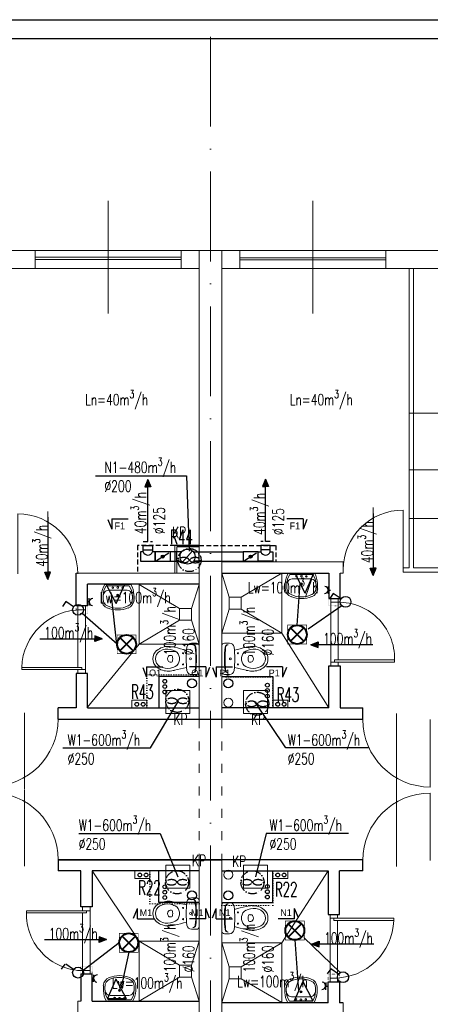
# Model space of a CAD drawing. Header units: millimetres. Extents: x -6513 to 30474, y -6915 to 65597.
# Tile 201 of 256: x -1906 to -1358, y 22899 to 24214. Entities that reach past the tile are written whole.
import ezdxf
from ezdxf.enums import TextEntityAlignment as Align

# ---------------------------------------------------------------- set-up
doc = ezdxf.new("R2010")
doc.units = ezdxf.units.MM
for name, pattern in [('ACAD_ISO03W100', [30, 12, -18]), ('ACAD_ISO10W100', [18, 12, -3, 0, -3]), ('DASHED', [19.05, 12.7, -6.35]), ('DOT', [6.35, 0, -6.35])]:
    doc.linetypes.add(name, pattern=pattern)
doc.layers.get('0').update_dxf_attribs({"color": 8})
for name, color, linetype in [('A200_General07', 8, 'Continuous'), ('A200_General08', 8, 'Continuous'), ('A270_text04', 8, 'Continuous'), ('A_obudowy', 8, 'Continuous'), ('DB_inst_pomocn', 8, 'Continuous'), ('DB_WM_nawiew-opis', 8, 'Continuous')]:
    doc.layers.add(name, color=color, linetype=linetype)
for name, color, linetype, lineweight in [('A_cienka', 8, 'Continuous', 5), ('A_linia przekroj', 8, 'Continuous', 25), ('A_osie', 8, 'ACAD_ISO10W100', 5), ('A_przerywana', 8, 'ACAD_ISO03W100', 5), ('A_widok', 8, 'Continuous', 13), ('cieńkie', 8, 'Continuous', 9), ('DB-WM-nawiew-opis', 8, 'Continuous', 25), ('DB-WM-nawiew-opis-odnośnik', 8, 'Continuous', 30), ('DB-WM-wywiew-opis', 8, 'Continuous', 25), ('DB_WM_nawiew', 8, 'Continuous', 30), ('DB_WM_ścianka nowa', 8, 'Continuous', 25), ('E_gniazda wtykowe', 1, 'Continuous', 30), ('E_oświetlenie', 1, 'Continuous', 30), ('E_technologia', 1, 'ACAD_ISO10W100', 30), ('noew ściany archwig', 8, 'Continuous', 9), ('R-TABELKA', 8, 'Continuous', 25), ('snitarne archwig nowe', 8, 'Continuous', 9), ('Stolarka ARCHWIG', 8, 'Continuous', 5), ('widokowe ARCHWIG', 8, 'Continuous', 5), ('wyburzenia', 8, 'DOT', 20), ('Ściany ARCHWIG', 8, 'Continuous', 30)]:
    doc.layers.add(name, color=color, linetype=linetype, lineweight=lineweight)
doc.styles.add('BRH', font='txt')
doc.styles.add('SIMPLEXD', font='SIMPLEX.SHX', dxfattribs={"width": 0.6})
doc.styles.get("Standard").update_dxf_attribs({"font": 'txt.shx', "width": 0.9})

# ---------------------------------------------------------------- blocks, each defined once
blk = doc.blocks.new('drzwi schem')
at = {"color": 252, "ltscale": 10}
blk.add_line((0.5, -0.093), (0.5, 1.04), dxfattribs=at)
at = {"color": 252}
blk.add_line((0, 0), (0, 1), dxfattribs=at)
blk.add_arc((0, 0), 1, 0, 90, dxfattribs=at)
blk = doc.blocks.new('klop oli 2')
at = {"layer": 'snitarne archwig nowe', "color": 252}
for p, q in [((0, 17.2), (0, 0)), ((3.8, 20.9), (10.5, 20.9)), ((0, -17.2), (0, 0)), ((3.8, 0), (3.8, 1)), ((3.8, 0), (3.8, -1)), ((38.9, 4.5), (37, 4.5)), ((38.9, -4.5), (37, -4.5)), ((3.8, -20.9), (10.5, -20.9))]:
    blk.add_line(p, q, dxfattribs=at)
for centre, radius in [((11.5, 0), 1.27), ((11.5, 0), 1.27), ((21.6, 7.5), 0.706), ((21.6, -7.5), 0.706)]:
    blk.add_circle(centre, radius, dxfattribs=at)
for centre, radius, start, end in [((3.8, 17.2), 3.76, 90, 180), ((144.9, 0), 141.2, 173.7281, 180), ((144.9, 0), 140.5, 173.6694, 180), ((8.4, 15), 3.76, 90, 173.7281), ((9, 15.1), 3.76, 100.2428, 173.7859), ((10.5, 14.9), 6.02, 6.7931, 90), ((-114.7, 0), 132.1, 0, 6.7931), ((80, -215.2), 235.3, 101.5744, 105.544), ((44.8, -39.8), 56.5, 94.3794, 102.2907), ((41.4, -8), 24.5, 51.2869, 92.3028), ((144.9, 0), 141.2, 180, 186.2719), ((144.9, 0), 140.5, 180, 186.3306), ((-114.7, 0), 132.1, 353.2069, 0), ((43.3, 0), 16.9, 173.7581, 180), ((43.3, 0), 16.9, 180, 186.2419), ((37.3, 0.7), 10.9, 117.4027, 173.7581), ((43.1, -10.6), 23.5, 101.6195, 117.4027), ((63.6, 0), 28.2, 173.3508, 180), ((63.6, 0), 28.2, 180, 186.6492), ((37, 3.1), 1.41, 90, 173.3508), ((42.4, -7.4), 20.3, 60.8839, 101.6195), ((38.9, 1.7), 2.82, 36.8699, 90), ((36.6, 0), 5.65, 0, 36.8699), ((36.6, 0), 5.65, 323.1301, 0), ((46.6, 0), 11.8, 0, 60.8839), ((46.6, 0), 11.8, 299.1161, 0), ((46.6, 0), 15.1, 0, 47.5638), ((46.6, 0), 15.1, 312.4362, 0), ((80, 215.2), 235.3, 254.456, 258.4256), ((37.3, -0.7), 10.9, 186.2419, 242.5973), ((43.1, 10.6), 23.5, 242.5973, 258.3805), ((37, -3.1), 1.41, 186.6492, 270), ((42.4, 7.4), 20.3, 258.3805, 299.1161), ((38.9, -1.7), 2.82, 270, 323.1301), ((41.4, 8), 24.5, 267.6972, 308.7131), ((3.8, -17.2), 3.76, 180, 270), ((8.4, -15), 3.76, 186.2719, 270), ((9, -15.1), 3.76, 186.2141, 259.7572), ((10.5, -14.9), 6.02, 270, 353.2069), ((44.8, 39.8), 56.5, 257.7093, 265.6206)]:
    blk.add_arc(centre, radius, start, end, dxfattribs=at)
blk = doc.blocks.new('umywalka oli2')
at = {"layer": 'snitarne archwig nowe', "color": 252}
for p, q in [((0, 17.6), (0, 0)), ((2, 15.4), (2, 0)), ((20.9, 21.6), (13.7, 21.6)), ((0, 0), (0, -17.6)), ((2, 0), (2, -15.4)), ((7.9, 0), (7.9, 10.8)), ((7.9, -10.8), (7.9, 0)), ((13.7, -21.6), (20.9, -21.6))]:
    blk.add_line(p, q, dxfattribs=at)
for centre, radius in [((4.1, 0), 1.11), ((4.5, 6.6), 0.994), ((14.5, 0), 1.48), ((14.5, 0), 0.946), ((4.5, -6.6), 0.994)]:
    blk.add_circle(centre, radius, dxfattribs=at)
for centre, radius, start, end in [((15.6, -9.9), 31.5, 93.3155, 119.5931), ((14.2, -1.1), 20.5, 88.5847, 126.5008), ((15.3, 12), 7.48, 91.7023, 188.8292), ((17.3, -1.9), 21.5, 82.9063, 97.0937), ((20.4, 10.2), 9.2, 23.1986, 92.7468), ((20.2, 9.5), 12.2, 20.9395, 86.4287), ((-1.2, 0), 33.1, 360, 24.6987), ((-3.2, 0), 37.4, 360, 21.6896), ((-1.2, 0), 33.1, 335.3013, 0), ((-3.2, 0), 37.4, 338.3104, 0), ((15.3, -12), 7.48, 171.1708, 268.2977), ((15.6, 9.9), 31.5, 240.4069, 266.6845), ((14.2, 1.1), 20.5, 233.4992, 271.4153), ((17.3, 1.9), 21.5, 262.9063, 277.0937), ((20.4, -10.2), 9.2, 267.2532, 336.8014), ((20.2, -9.5), 12.2, 273.5713, 339.0605)]:
    blk.add_arc(centre, radius, start, end, dxfattribs=at)
blk = doc.blocks.new('A$C2355049C')
at = {"layer": 'DB-WM-nawiew-opis-odnośnik'}
h = blk.add_hatch(color=256, dxfattribs=at)
h.paths.add_polyline_path([(0, -9.8), (3.9, -9.8), (0, 0)])
h.paths.add_polyline_path([(0, 0), (-3.9, -9.8), (0, -9.8)])
at = {"layer": 'DB-WM-nawiew-opis-odnośnik', "flags": 128}
for points in [[(0, 0), (-3.9, -9.8), (0, -9.8)], [(0, -82.9), (0, 0)], [(0, 0), (3.9, -9.8), (0, -9.8)]]:
    blk.add_lwpolyline(points, dxfattribs=at)
blk = doc.blocks.new('Sect Mk right')
at = {"layer": 'A200_General07', "color": 1}
for p, q in [((0, 6.01), (0, -0.21)), ((0, 6.01), (3.92, 6.01)), ((0.29, 7.48), (3.92, 6.01))]:
    blk.add_line(p, q, dxfattribs=at)
at = {"layer": 'A270_text04', "color": 0, "style": 'BRH'}
blk.add_attdef('-', text='', height=4.51, dxfattribs=at).set_placement((1.77, 1.49), align=Align.MIDDLE)
blk = doc.blocks.new('gw1')
at = {"layer": 'E_gniazda wtykowe'}
for p, q in [((99083.8, 55839.3), (99080.1, 55839.3)), ((99083.8, 55833.1), (99083.8, 55845.4))]:
    blk.add_line(p, q, dxfattribs=at)
blk.add_arc((99089.8, 55839), 6.04, 87.7958, 267.7958, dxfattribs=at)
blk = doc.blocks.new('raster')
at = {"layer": 'E_oświetlenie', "lineweight": 40}
for p, q in [((-21.2, 21.2), (21.2, -21.2)), ((21.2, 21.2), (-21.2, -21.2))]:
    blk.add_line(p, q, dxfattribs=at)
at = {"layer": 'E_oświetlenie', "const_width": 2}
blk.add_lwpolyline([(-30, -30), (30, -30), (30, 30), (-30, 30)], close=True, dxfattribs=at)
at = {"layer": 'E_oświetlenie', "lineweight": 40}
blk.add_circle((0, 0), 30, dxfattribs=at)

msp = doc.modelspace()

# ---------------------------------------------------------------- hatches: boundary and pattern name
at = {"layer": 'DB_WM_nawiew'}
h = msp.add_hatch(color=256, dxfattribs=at)
edge = h.paths.add_edge_path()
edge.add_arc((-1715.052, 23497.062), 2, 0, 360)
h = msp.add_hatch(color=256, dxfattribs=at)
edge = h.paths.add_edge_path()
edge.add_arc((-1597.841, 23497.062), 2, 0, 360)

# ---------------------------------------------------------------- linework, layer by layer
at = {"layer": 'A_cienka', "ltscale": 10}
for p, q in [((-1787.946, 23821.663), (-1787.946, 23972.46)), ((-1514.946, 23821.663), (-1514.946, 23972.46))]:
    msp.add_line(p, q, dxfattribs=at)
at = {"layer": 'A_cienka'}
for p, q in [((-2776.446, 23906.062), (2360.554, 23906.062)), ((-2776.446, 23906.062), (4647.554, 23906.062)), ((-1885.446, 23897.062), (-1690.446, 23897.062)), ((-1885.446, 23894.062), (-1690.446, 23894.062)), ((-1417.446, 23896.219), (-1612.446, 23896.219)), ((-1417.446, 23893.219), (-1612.446, 23893.219)), ((-2206.446, 23882.062), (-1666.446, 23882.062)), ((-1636.446, 23882.062), (-1096.446, 23882.062)), ((-1336.446, 23688.814), (-1386.446, 23688.814)), ((-1336.446, 23612.733), (-1386.446, 23612.733)), ((-1336.446, 23547.924), (-1386.446, 23547.924))]:
    msp.add_line(p, q, dxfattribs=at)
at = {"layer": 'A_linia przekroj'}
for p, q in [((-1854.661, 23280.062), (-1854.661, 23295.062)), ((-1478.446, 23295.062), (-1448.232, 23295.062)), ((-1448.232, 23280.062), (-1448.232, 23295.062)), ((-1854.661, 23280.062), (-1636.446, 23280.062)), ((-1854.661, 23280.062), (-1448.232, 23280.062)), ((-1854.661, 23092.062), (-1636.446, 23092.062)), ((-1854.661, 23092.062), (-1854.661, 23077.062)), ((-1448.216, 23092.062), (-1854.661, 23092.062)), ((-1448.216, 23077.062), (-1448.216, 23092.062)), ((-1824.446, 23077.062), (-1854.661, 23077.062)), ((-1448.216, 23077.062), (-1479.446, 23077.062)), ((-1474.353, 22901.062), (-1479.446, 22901.062))]:
    msp.add_line(p, q, dxfattribs=at)
at = {"layer": 'A_obudowy', "linetype": 'DASHED', "ltscale": 0.5}
for p, q in [((-1698.946, 23512.062), (-1748.752, 23512.062)), ((-1748.752, 23512.062), (-1748.752, 23475.062)), ((-1666.446, 23512.062), (-1564.141, 23512.062)), ((-1564.141, 23512.062), (-1564.141, 23490.062))]:
    msp.add_line(p, q, dxfattribs=at)
at = {"layer": 'A_obudowy', "linetype": 'ByBlock'}
for p, q in [((-1666.446, 23512.062), (-1698.946, 23512.062)), ((-1666.446, 23510.062), (-1696.446, 23510.062))]:
    msp.add_line(p, q, dxfattribs=at)
at = {"layer": 'A_osie', "ltscale": 10}
msp.add_line((-1651.446, 22450.619), (-1651.446, 24202.678), dxfattribs=at)
at = {"layer": 'A_przerywana', "linetype": 'ByBlock'}
for p, q in [((-1698.946, 23512.062), (-1698.946, 23475.062)), ((-1696.446, 23510.062), (-1696.446, 23475.062))]:
    msp.add_line(p, q, dxfattribs=at)
at = {"layer": 'A_przerywana'}
for p, q in [((-1666.446, 23280.062), (-1666.446, 23092.062)), ((-1636.446, 23280.062), (-1636.446, 23092.062))]:
    msp.add_line(p, q, dxfattribs=at)
at = {"layer": 'A_przerywana', "color": 252}
for p, q in [((-1666.446, 23280.062), (-1666.446, 23092.062)), ((-1666.446, 23280.062), (-1666.446, 23092.062)), ((-1636.446, 23280.062), (-1636.446, 23092.062)), ((-1636.446, 23280.062), (-1636.446, 23092.062))]:
    msp.add_line(p, q, dxfattribs=at)
at = {"layer": 'A_widok', "ltscale": 5}
for p, q in [((-1666.446, 23906.062), (-1666.446, 23400.062)), ((-1666.446, 23906.062), (-1636.446, 23906.062)), ((-1636.446, 23906.062), (-1636.446, 23400.062)), ((-1386.446, 23881.219), (-1386.446, 23482.219)), ((-1380.446, 23881.219), (-1380.446, 23482.219)), ((-1666.446, 23280.062), (-1666.446, 23548.848)), ((-1636.446, 23280.062), (-1636.446, 23548.596)), ((-1474.303, 23490.062), (-1636.396, 23490.062)), ((-1474.303, 23490.062), (-1474.303, 23475.062)), ((-1386.446, 23482.219), (-1394.353, 23482.219)), ((-1394.353, 23482.219), (-1394.353, 23476.219)), ((-1342.446, 23482.219), (-1380.446, 23482.219)), ((-1830.446, 23475.062), (-1666.446, 23475.062)), ((-1474.303, 23475.062), (-1478.446, 23475.062)), ((-1336.446, 23476.219), (-1394.353, 23476.219)), ((-1666.446, 23092.062), (-1666.446, 22823.275)), ((-1636.446, 23092.062), (-1636.446, 22823.527)), ((-1666.446, 22466.062), (-1666.446, 22972.062)), ((-1636.446, 22466.062), (-1636.446, 22972.062)), ((-1828.546, 22888.062), (-1828.54, 22903.062)), ((-1828.54, 22903.062), (-1824.446, 22903.062)), ((-1474.353, 22889.062), (-1474.353, 22901.062))]:
    msp.add_line(p, q, dxfattribs=at)
for points in [[(-1987.446, 23906.062), (-1885.446, 23906.062), (-1885.446, 23882.062), (-1987.446, 23882.062)], [(-1666.446, 23882.062), (-1690.446, 23882.062), (-1690.446, 23906.062), (-1666.446, 23906.062)], [(-1636.446, 23882.062), (-1612.446, 23882.062), (-1612.446, 23906.062), (-1636.446, 23906.062)], [(-1417.446, 23906.062), (-1315.446, 23906.062), (-1315.446, 23882.062), (-1417.446, 23882.062)]]:
    msp.add_lwpolyline(points, close=True, dxfattribs=at)
at = {"layer": 'cieńkie'}
for p, q in [((-1711.033, 23318.254), (-1679.033, 23318.254)), ((-1711.033, 23287.254), (-1711.033, 23318.254)), ((-1708.533, 23318.254), (-1681.533, 23318.254)), ((-1679.033, 23318.254), (-1679.033, 23287.254)), ((-1607.541, 23287.254), (-1607.541, 23318.254)), ((-1607.541, 23318.254), (-1575.541, 23318.254)), ((-1605.041, 23318.254), (-1578.041, 23318.254)), ((-1575.541, 23318.254), (-1575.541, 23287.254)), ((-1679.033, 23287.254), (-1679.033, 23301.254)), ((-1575.541, 23287.254), (-1575.541, 23301.254)), ((-1711.033, 23287.254), (-1697.033, 23287.254)), ((-1679.033, 23287.254), (-1711.033, 23287.254)), ((-1702.033, 23287.254), (-1688.033, 23287.254)), ((-1575.541, 23287.254), (-1607.541, 23287.254)), ((-1598.541, 23287.254), (-1584.541, 23287.254)), ((-1711.033, 23054.062), (-1711.033, 23085.062)), ((-1711.033, 23085.062), (-1679.033, 23085.062)), ((-1708.533, 23085.062), (-1681.533, 23085.062)), ((-1679.033, 23085.062), (-1679.033, 23054.062)), ((-1679.033, 23085.062), (-1679.033, 23054.062)), ((-1607.541, 23054.062), (-1607.541, 23085.062)), ((-1607.541, 23085.062), (-1575.541, 23085.062)), ((-1605.041, 23085.062), (-1578.041, 23085.062)), ((-1575.541, 23085.062), (-1575.541, 23054.062)), ((-1679.033, 23054.062), (-1679.033, 23068.062)), ((-1679.033, 23054.062), (-1679.033, 23068.062)), ((-1575.541, 23054.062), (-1575.541, 23068.062)), ((-1711.033, 23054.062), (-1697.033, 23054.062)), ((-1679.033, 23054.062), (-1711.033, 23054.062)), ((-1679.033, 23054.062), (-1711.033, 23054.062)), ((-1702.033, 23054.062), (-1688.033, 23054.062)), ((-1702.033, 23054.062), (-1688.033, 23054.062)), ((-1607.541, 23054.062), (-1593.541, 23054.062)), ((-1575.541, 23054.062), (-1607.541, 23054.062)), ((-1575.541, 23054.062), (-1607.541, 23054.062)), ((-1598.541, 23054.062), (-1584.541, 23054.062)), ((-1598.541, 23054.062), (-1584.541, 23054.062))]:
    msp.add_line(p, q, dxfattribs=at)
for centre in [(-1627.605, 23301.941), (-1627.605, 23072.129)]:
    msp.add_circle(centre, 6, dxfattribs=at)
at = {"layer": 'DB-WM-nawiew-opis'}
msp.add_lwpolyline([(-1804.651, 23605.125), (-1683.468, 23605.125), (-1679.99, 23504.358)], dxfattribs=at)
at = {"layer": 'DB-WM-wywiew-opis'}
for points in [[(-1848.445, 23241.441), (-1731.555, 23241.441), (-1695.033, 23302.754)], [(-1439.919, 23241.441), (-1551.019, 23241.441), (-1591.86, 23302.754)], [(-1827.258, 23127.314), (-1718.693, 23127.314), (-1694.878, 23069.434)], [(-1467.156, 23127.314), (-1576.99, 23127.314), (-1591.385, 23069.434)]]:
    msp.add_lwpolyline(points, dxfattribs=at)
at = {"layer": 'DB_inst_pomocn'}
for centre, radius in [((-1712.43, 23330.454), 2.5), ((-1676.264, 23327.703), 6), ((-1627.758, 23327.703), 6), ((-1712.43, 23323.398), 2.5), ((-1575.541, 23325.239), 2.5), ((-1575.541, 23318.254), 2.5), ((-1712.43, 23316.227), 2.5), ((-1575.541, 23310.55), 2.5), ((-1712.43, 23055.896), 2.5), ((-1575.541, 23056.369), 2.5), ((-1712.43, 23048.725), 2.5), ((-1712.43, 23041.669), 2.5), ((-1676.264, 23044.42), 6), ((-1627.758, 23044.42), 6), ((-1575.541, 23049.391), 2.5), ((-1575.541, 23049.384), 2.5), ((-1575.541, 23042.335), 2.5)]:
    msp.add_circle(centre, radius, dxfattribs=at)
at = {"layer": 'DB_WM_nawiew', "linetype": 'DASHED', "ltscale": 0.5}
for points in [[(-1741.152, 23517.062), (-1728.652, 23517.062)], [(-1571.741, 23517.062), (-1584.241, 23517.062)]]:
    msp.add_lwpolyline(points, dxfattribs=at)
at = {"layer": 'DB_WM_nawiew'}
for points in [[(-1744.752, 23490.812), (-1725.052, 23490.812), (-1725.052, 23503.312), (-1728.652, 23503.312)], [(-1741.152, 23503.312), (-1744.752, 23503.312), (-1744.752, 23490.812)], [(-1741.152, 23505.809), (-1741.152, 23512.062), (-1728.652, 23512.062), (-1728.652, 23505.809)], [(-1741.152, 23503.312), (-1741.152, 23506.062), (-1728.652, 23506.062), (-1728.652, 23503.312)], [(-1705.052, 23503.312), (-1725.052, 23503.312), (-1725.052, 23490.812), (-1705.052, 23490.812)], [(-1691.052, 23503.312), (-1705.052, 23503.312), (-1705.052, 23490.812), (-1691.052, 23490.812)], [(-1689.858, 23503.312), (-1697.052, 23503.312), (-1697.052, 23490.812), (-1689.858, 23490.812)], [(-1688.69, 23489.583), (-1675.414, 23504.541)], [(-1674.246, 23503.312), (-1667.052, 23503.312), (-1667.052, 23490.812), (-1674.246, 23490.812)], [(-1673.052, 23503.312), (-1607.841, 23503.312)], [(-1587.841, 23503.312), (-1607.841, 23503.312), (-1607.841, 23490.812), (-1587.841, 23490.812)], [(-1568.141, 23490.812), (-1587.841, 23490.812), (-1587.841, 23503.312), (-1584.241, 23503.312)], [(-1571.741, 23506.062), (-1571.741, 23512.062), (-1584.241, 23512.062), (-1584.241, 23506.062)], [(-1571.741, 23503.312), (-1571.741, 23506.062), (-1584.241, 23506.062), (-1584.241, 23503.312)], [(-1571.741, 23503.312), (-1568.141, 23503.312), (-1568.141, 23490.812)], [(-1723.281, 23491.919), (-1707.16, 23501.994)], [(-1673.052, 23490.812), (-1607.841, 23490.812)], [(-1606.07, 23491.919), (-1589.948, 23501.994)]]:
    msp.add_lwpolyline(points, dxfattribs=at)
at = {"layer": 'DB_WM_nawiew', "color": 1}
msp.add_circle((-1682.052, 23497.062), 10, dxfattribs=at)
at = {"layer": 'DB_WM_nawiew'}
for centre in [(-1715.052, 23497.062), (-1597.841, 23497.062)]:
    msp.add_circle(centre, 2, dxfattribs=at)
for centre in [(-1734.902, 23505.542), (-1577.991, 23505.542)]:
    msp.add_arc(centre, 6.636, 199.636833, 340.363167, dxfattribs=at)
at = {"layer": 'DB_WM_ścianka nowa'}
for points in [[(-1666.446, 23337.062), (-1720.446, 23337.062), (-1720.446, 23295.062)], [(-1636.446, 23337.062), (-1568.446, 23337.062), (-1568.446, 23295.062)], [(-1666.446, 23035.062), (-1720.446, 23035.062), (-1720.446, 23077.062)], [(-1636.446, 23035.062), (-1568.446, 23035.062), (-1568.446, 23077.062)]]:
    msp.add_lwpolyline(points, dxfattribs=at)
at = {"layer": 'E_oświetlenie'}
for p, q in [((-1525.117, 23448.295), (-1538.657, 23474.348)), ((-1513.874, 23473.992), (-1538.657, 23474.348)), ((-1525.117, 23448.295), (-1513.874, 23473.992)), ((-1777.068, 23434.318), (-1790.609, 23460.37)), ((-1765.825, 23460.015), (-1790.609, 23460.37)), ((-1777.068, 23434.318), (-1765.825, 23460.015)), ((-1535.674, 23405.464), (-1531.887, 23461.321)), ((-1775.907, 23375.607), (-1783.839, 23448.904)), ((-1487.557, 23447.88), (-1492.258, 23441.104)), ((-1477.265, 23440.74), (-1487.557, 23447.88)), ((-1844.347, 23437.219), (-1849.048, 23430.443)), ((-1834.055, 23430.079), (-1844.347, 23437.219)), ((-1476.391, 23431.435), (-1521.122, 23400.274)), ((-1775.907, 23379.868), (-1822.66, 23421.146)), ((-1773.115, 22981.205), (-1821.299, 22943.944)), ((-1538.85, 22984.902), (-1533.982, 22916.626)), ((-1527.03, 22988.142), (-1478.563, 22941.259)), ((-1760.515, 22968.605), (-1770.843, 22919.632)), ((-1845.695, 22952.573), (-1850.396, 22945.797)), ((-1834.01, 22945.433), (-1844.302, 22952.573)), ((-1490.905, 22946.424), (-1495.606, 22939.648)), ((-1480.613, 22939.284), (-1490.905, 22946.424)), ((-1777.613, 22932.659), (-1788.856, 22906.962)), ((-1777.613, 22932.659), (-1764.073, 22906.606)), ((-1528.36, 22929.475), (-1539.603, 22903.777)), ((-1528.36, 22929.475), (-1514.82, 22903.422)), ((-1788.856, 22906.962), (-1764.073, 22906.606)), ((-1539.603, 22903.777), (-1514.82, 22903.422))]:
    msp.add_line(p, q, dxfattribs=at)
at = {"layer": 'E_oświetlenie', "const_width": 1.05}
for points in [[(-1538.657, 23474.348), (-1525.117, 23448.295), (-1513.874, 23473.992)], [(-1790.609, 23460.37), (-1777.068, 23434.318), (-1765.825, 23460.015)], [(-1764.073, 22906.606), (-1777.613, 22932.659), (-1788.856, 22906.962)], [(-1514.82, 22903.422), (-1528.36, 22929.475), (-1539.603, 22903.777)]]:
    msp.add_lwpolyline(points, close=True, dxfattribs=at)
at = {"layer": 'E_oświetlenie'}
for centre in [(-1471.307, 23436.606), (-1828.096, 23425.945), (-1828.052, 22941.299), (-1474.655, 22935.15)]:
    msp.add_circle(centre, 7.252, dxfattribs=at)
at = {"layer": 'E_technologia'}
for p, q in [((-1680.654, 23493.731), (-1678.25, 23490.952)), ((-1678.25, 23493.731), (-1680.654, 23490.952)), ((-1696.925, 23305.785), (-1694.521, 23303.006)), ((-1694.521, 23305.785), (-1696.925, 23303.006)), ((-1590.298, 23301.79), (-1587.893, 23299.01)), ((-1587.893, 23301.79), (-1590.298, 23299.01)), ((-1697.17, 23063.412), (-1694.765, 23060.633)), ((-1694.765, 23063.412), (-1697.17, 23060.633)), ((-1596.643, 23063.412), (-1594.239, 23060.633)), ((-1594.239, 23063.412), (-1596.643, 23060.633))]:
    msp.add_line(p, q, dxfattribs=at)
for centre in [(-1679.452, 23492.342), (-1695.723, 23304.395), (-1589.095, 23300.4), (-1695.967, 23062.023), (-1595.441, 23062.023)]:
    msp.add_circle(centre, 15.427, dxfattribs=at)
for centre, start_param, end_param in [((-1687.079, 23492.342), 3.54986568, 9.01650493), ((-1671.825, 23492.342), 0.40827303, 5.87491228), ((-1703.35, 23304.395), 3.54986568, 9.01650493), ((-1688.096, 23304.395), 0.40827303, 5.87491228), ((-1596.722, 23300.4), 3.54986568, 9.01650493), ((-1581.468, 23300.4), 0.40827303, 5.87491228), ((-1703.594, 23062.023), 3.54986568, 9.01650493), ((-1688.341, 23062.023), 0.40827303, 5.87491228), ((-1603.068, 23062.023), 3.54986568, 9.01650493), ((-1587.814, 23062.023), 0.40827303, 5.87491228)]:
    msp.add_ellipse(centre, major_axis=(-7, 0), ratio=0.5, start_param=start_param, end_param=end_param, dxfattribs=at)
at = {"layer": 'R-TABELKA'}
for p, q in [((-3136.084, 24214.217), (8327.828, 24214.217)), ((-3011.084, 24189.217), (8302.828, 24189.217))]:
    msp.add_line(p, q, dxfattribs=at)
at = {"layer": 'snitarne archwig nowe'}
for p, q in [((-1556.29, 23394.905), (-1493.446, 23295.062)), ((-1746.603, 23379.905), (-1815.446, 23295.82)), ((-1746.603, 22983.218), (-1809.446, 23077.062))]:
    msp.add_line(p, q, dxfattribs=at)
for points in [[(-1636.446, 23394.905), (-1556.29, 23394.905), (-1556.29, 23475.062)], [(-1626.29, 23442.905), (-1636.29, 23474.905)], [(-1610.29, 23442.905), (-1556.29, 23474.905)], [(-1746.603, 23460.062), (-1746.603, 23379.905), (-1666.446, 23379.905)], [(-1692.603, 23427.905), (-1746.603, 23459.905)], [(-1676.603, 23427.905), (-1666.603, 23459.905)], [(-1626.29, 23426.905), (-1636.29, 23394.905)], [(-1610.29, 23426.905), (-1556.29, 23394.905)], [(-1692.603, 23411.905), (-1746.603, 23379.905)], [(-1676.603, 23411.905), (-1666.603, 23379.905)], [(-1556.29, 22981.218), (-1494.446, 23077.062)], [(-1746.603, 22903.062), (-1746.603, 22983.218), (-1666.446, 22983.218)], [(-1692.603, 22951.218), (-1746.603, 22983.218)], [(-1676.603, 22951.218), (-1666.603, 22983.218)], [(-1636.446, 22981.218), (-1556.29, 22981.218), (-1556.29, 22901.062)], [(-1626.29, 22949.218), (-1636.29, 22981.218)], [(-1610.29, 22949.218), (-1556.29, 22981.218)], [(-1692.603, 22935.218), (-1746.603, 22903.218)], [(-1676.603, 22935.218), (-1666.603, 22903.218)], [(-1626.29, 22933.218), (-1636.29, 22901.218)], [(-1610.29, 22933.218), (-1556.29, 22901.218)]]:
    msp.add_lwpolyline(points, dxfattribs=at)
for points in [[(-1626.29, 23426.905), (-1610.29, 23426.905), (-1610.29, 23442.905), (-1626.29, 23442.905)], [(-1676.603, 23427.905), (-1692.603, 23427.905), (-1692.603, 23411.905), (-1676.603, 23411.905)], [(-1676.603, 22951.218), (-1692.603, 22951.218), (-1692.603, 22935.218), (-1676.603, 22935.218)], [(-1626.29, 22933.218), (-1610.29, 22933.218), (-1610.29, 22949.218), (-1626.29, 22949.218)]]:
    msp.add_lwpolyline(points, close=True, dxfattribs=at)
at = {"layer": 'Stolarka ARCHWIG'}
for p, q in [((-1405.946, 23359.062), (-1485.946, 23359.062)), ((-1485.946, 23359.062), (-1485.946, 23356.062)), ((-1405.946, 23356.062), (-1405.946, 23359.062)), ((-1903.257, 23346.062), (-1903.257, 23349.062)), ((-1903.257, 23349.062), (-1823.257, 23349.062)), ((-1903.257, 23349.062), (-1903.257, 23346.062)), ((-1823.257, 23346.062), (-1903.257, 23346.062)), ((-1823.257, 23349.062), (-1823.257, 23346.062)), ((-1485.946, 23356.062), (-1405.946, 23356.062)), ((-1816.946, 23024.062), (-1896.946, 23024.062)), ((-1896.946, 23021.062), (-1896.946, 23024.062)), ((-1896.946, 23021.062), (-1816.946, 23021.062)), ((-1816.946, 23021.062), (-1816.946, 23024.062)), ((-1486.946, 23011.062), (-1486.946, 23014.062)), ((-1486.946, 23011.062), (-1486.946, 23014.062)), ((-1486.946, 23014.062), (-1406.946, 23014.062)), ((-1406.946, 23011.062), (-1486.946, 23011.062)), ((-1406.946, 23014.062), (-1406.946, 23011.062))]:
    msp.add_line(p, q, dxfattribs=at)
for points in [[(-1485.946, 23436.062), (-1480.946, 23436.062), (-1480.946, 23441.062), (-1490.946, 23441.062), (-1490.946, 23436.062), (-1483.446, 23436.062)], [(-1485.946, 23436.062), (-1480.946, 23436.062), (-1480.946, 23441.062), (-1490.946, 23441.062), (-1490.946, 23436.062), (-1483.446, 23436.062)], [(-1823.257, 23426.062), (-1828.257, 23426.062), (-1828.257, 23431.062), (-1818.257, 23431.062), (-1818.257, 23426.062), (-1825.757, 23426.062)], [(-1828.257, 23426.062), (-1828.257, 23349.062)], [(-1818.257, 23426.062), (-1818.257, 23346.062)], [(-1490.946, 23356.062), (-1490.946, 23436.062)], [(-1480.946, 23436.234), (-1480.946, 23359.062)], [(-1823.257, 23341.062), (-1828.257, 23341.062), (-1828.257, 23346.062), (-1818.257, 23346.062), (-1818.257, 23341.062), (-1825.757, 23341.062)], [(-1485.946, 23351.062), (-1480.946, 23351.062), (-1480.946, 23356.062), (-1490.946, 23356.062), (-1490.946, 23351.062), (-1483.446, 23351.062)], [(-1816.946, 23029.062), (-1811.946, 23029.062), (-1811.946, 23024.062), (-1821.946, 23024.062), (-1821.946, 23029.062), (-1814.446, 23029.062)], [(-1821.946, 23021.062), (-1821.946, 22943.953)], [(-1811.946, 22944.062), (-1811.946, 23024.062)], [(-1486.946, 23019.062), (-1491.946, 23019.062), (-1491.946, 23014.062), (-1481.946, 23014.062), (-1481.946, 23019.062), (-1489.446, 23019.062)], [(-1486.946, 23019.062), (-1491.946, 23019.062), (-1491.946, 23014.062), (-1481.946, 23014.062), (-1481.946, 23019.062), (-1489.446, 23019.062)], [(-1491.946, 22933.945), (-1491.946, 23013.945)], [(-1481.946, 23010.945), (-1481.946, 22933.945)], [(-1816.946, 22944.062), (-1811.946, 22944.062), (-1811.946, 22939.062), (-1821.946, 22939.062), (-1821.946, 22944.062), (-1814.446, 22944.062)], [(-1816.946, 22944.062), (-1811.946, 22944.062), (-1811.946, 22939.062), (-1821.946, 22939.062), (-1821.946, 22944.062), (-1814.446, 22944.062)], [(-1486.946, 22934.062), (-1491.946, 22934.062), (-1491.946, 22929.062), (-1481.946, 22929.062), (-1481.946, 22934.062), (-1489.446, 22934.062)]]:
    msp.add_lwpolyline(points, dxfattribs=at)
for centre, radius, start, end in [((-1823.358, 23346.108), 79.953, 89.92751, 177.883109), ((-1480.869, 23361.279), 74.955, 358.305166, 93.884215), ((-1821.09, 23019.854), 75.905, 177.955304, 273.129127), ((-1486.292, 23013.441), 79.382, 269.527921, 358.282698)]:
    msp.add_arc(centre, radius, start, end, dxfattribs=at)
at = {"layer": 'widokowe ARCHWIG'}
for p, q in [((-1736.446, 23305.062), (-1756.446, 23305.062)), ((-1756.446, 23305.062), (-1756.446, 23295.062)), ((-1756.446, 23295.062), (-1736.446, 23295.062)), ((-1736.446, 23295.062), (-1736.446, 23305.062)), ((-1548.446, 23305.062), (-1568.446, 23305.062)), ((-1568.446, 23305.062), (-1568.446, 23295.062)), ((-1568.446, 23295.062), (-1548.446, 23295.062)), ((-1548.446, 23295.062), (-1548.446, 23305.062)), ((-1732.446, 23077.062), (-1752.446, 23077.062)), ((-1752.446, 23077.062), (-1752.446, 23067.062)), ((-1732.446, 23067.062), (-1732.446, 23077.062)), ((-1548.446, 23077.062), (-1568.446, 23077.062)), ((-1568.446, 23077.062), (-1568.446, 23067.062)), ((-1548.446, 23067.062), (-1548.446, 23077.062)), ((-1752.446, 23067.062), (-1732.446, 23067.062)), ((-1568.446, 23067.062), (-1548.446, 23067.062))]:
    msp.add_line(p, q, dxfattribs=at)
at = {"layer": 'wyburzenia', "ltscale": 0.5}
for p, q in [((-1736.446, 23295.062), (-1736.446, 23339.062)), ((-1736.446, 23339.062), (-1666.446, 23339.062)), ((-1568.446, 23336.062), (-1636.446, 23336.062)), ((-1568.446, 23295.062), (-1568.446, 23336.062)), ((-1732.446, 23033.062), (-1732.446, 23077.062)), ((-1568.446, 23031.062), (-1568.446, 23077.062)), ((-1666.446, 23033.062), (-1732.446, 23033.062)), ((-1666.446, 23033.062), (-1721.446, 23033.062)), ((-1636.446, 23031.062), (-1568.446, 23031.062))]:
    msp.add_line(p, q, dxfattribs=at)
at = {"layer": 'wyburzenia', "ltscale": 0.2}
for points in [[(-1493.446, 23441.062), (-1478.446, 23441.062), (-1478.446, 23431.062), (-1493.446, 23431.062)], [(-1830.446, 23431.062), (-1815.446, 23431.062), (-1815.446, 23421.062), (-1830.446, 23421.062)], [(-1824.446, 22949.062), (-1809.446, 22949.062), (-1809.446, 22939.062), (-1824.446, 22939.062)], [(-1494.446, 22939.062), (-1479.446, 22939.062), (-1479.446, 22929.062), (-1494.446, 22929.062)]]:
    msp.add_lwpolyline(points, close=True, dxfattribs=at)
at = {"layer": 'Ściany ARCHWIG'}
for p, q in [((-1830.446, 23431.062), (-1830.446, 23475.062)), ((-1636.446, 23475.062), (-1493.446, 23475.062)), ((-1493.446, 23475.062), (-1493.446, 23441.062)), ((-1478.446, 23441.062), (-1478.446, 23475.062)), ((-1666.446, 23460.062), (-1815.446, 23460.062)), ((-1815.446, 23431.062), (-1815.446, 23460.062)), ((-1493.446, 23441.062), (-1478.446, 23441.062)), ((-1493.446, 23441.062), (-1478.446, 23441.062)), ((-1815.446, 23431.062), (-1830.446, 23431.062)), ((-1493.446, 23295.062), (-1493.446, 23351.062)), ((-1493.446, 23351.062), (-1478.446, 23351.062)), ((-1478.446, 23351.062), (-1478.446, 23295.062)), ((-1815.446, 23341.062), (-1830.446, 23341.062)), ((-1830.446, 23341.062), (-1830.446, 23295.062)), ((-1815.446, 23295.062), (-1815.446, 23341.062)), ((-1830.446, 23295.062), (-1854.661, 23295.062)), ((-1815.446, 23295.062), (-1666.446, 23295.062)), ((-1493.446, 23295.062), (-1636.446, 23295.062)), ((-1666.446, 23092.062), (-1721.446, 23092.062)), ((-1824.446, 23029.062), (-1824.446, 23077.062)), ((-1809.446, 23077.062), (-1809.446, 23029.062)), ((-1666.446, 23077.062), (-1809.446, 23077.062)), ((-1636.446, 23077.062), (-1494.446, 23077.062)), ((-1494.446, 23077.062), (-1494.446, 23019.062)), ((-1479.446, 23019.062), (-1479.446, 23077.062)), ((-1809.446, 23029.062), (-1824.446, 23029.062)), ((-1494.446, 23019.062), (-1479.446, 23019.062)), ((-1494.446, 23019.062), (-1479.446, 23019.062)), ((-1494.446, 23019.062), (-1479.446, 23019.062)), ((-1494.446, 23019.062), (-1479.446, 23019.062)), ((-1809.446, 22939.062), (-1824.446, 22939.062)), ((-1824.446, 22939.062), (-1824.446, 22903.062)), ((-1809.446, 22939.062), (-1824.446, 22939.062)), ((-1809.446, 22903.062), (-1809.446, 22939.062)), ((-1494.446, 22929.062), (-1479.446, 22929.062)), ((-1494.446, 22901.062), (-1494.446, 22929.062)), ((-1494.446, 22929.062), (-1479.446, 22929.062)), ((-1479.446, 22929.062), (-1479.446, 22901.062)), ((-1809.446, 22903.062), (-1666.446, 22903.062)), ((-1494.446, 22901.062), (-1636.446, 22901.062))]:
    msp.add_line(p, q, dxfattribs=at)
for centre in [(-1749.794, 23299.725), (-1741.277, 23299.725), (-1561.794, 23299.725), (-1553.277, 23299.725), (-1745.794, 23071.725), (-1737.277, 23071.725), (-1561.794, 23071.725), (-1553.277, 23071.725)]:
    msp.add_circle(centre, 2.5, dxfattribs=at)

# ---------------------------------------------------------------- block references
at = {"layer": 'A200_General08'}
ref = msp.add_blockref('Sect Mk right', (-1762.161, 23547.538), dxfattribs=dict(at, xscale=-3.5, yscale=3.5, zscale=3.5, rotation=90))
ref.add_attrib('-', 'F1', dxfattribs={"layer": 'A270_text04', "color": 7, "height": 9, "style": 'BRH'}).set_placement((-1772.332, 23538.083), align=Align.MIDDLE)
ref = msp.add_blockref('Sect Mk right', (-1549.026, 23547.538), dxfattribs=dict(at, xscale=3.5, yscale=3.5, zscale=3.5, rotation=270))
ref.add_attrib('-', 'F1', dxfattribs={"layer": 'A270_text04', "color": 7, "height": 9, "style": 'BRH'}).set_placement((-1538.855, 23538.083), align=Align.MIDDLE)
ref = msp.add_blockref('Sect Mk right', (-1715.537, 23349.905), dxfattribs=dict(at, xscale=-3.5, yscale=3.5, zscale=3.5, rotation=90))
ref.add_attrib('-', 'O1', dxfattribs={"layer": 'A270_text04', "color": 7, "height": 9, "style": 'BRH'}).set_placement((-1725.272, 23341.67), align=Align.MIDDLE)
ref = msp.add_blockref('Sect Mk right', (-1678.763, 23349.905), dxfattribs=dict(at, xscale=3.5, yscale=3.5, zscale=3.5, rotation=270))
ref.add_attrib('-', 'O1', dxfattribs={"layer": 'A270_text04', "color": 7, "height": 9, "style": 'BRH'}).set_placement((-1669.028, 23341.67), align=Align.MIDDLE)
ref = msp.add_blockref('Sect Mk right', (-1622.706, 23349.905), dxfattribs=dict(at, xscale=-3.5, yscale=3.5, zscale=3.5, rotation=90))
ref.add_attrib('-', 'P1', dxfattribs={"layer": 'A270_text04', "color": 7, "height": 9, "style": 'BRH'}).set_placement((-1632.441, 23341.67), align=Align.MIDDLE)
ref = msp.add_blockref('Sect Mk right', (-1576.182, 23349.905), dxfattribs=dict(at, xscale=3.5, yscale=3.5, zscale=3.5, rotation=270))
ref.add_attrib('-', 'P1', dxfattribs={"layer": 'A270_text04', "color": 7, "height": 9, "style": 'BRH'}).set_placement((-1566.446, 23341.67), align=Align.MIDDLE)
ref = msp.add_blockref('Sect Mk right', (-1727.762, 23013.227), dxfattribs=dict(at, xscale=3.5, yscale=3.5, zscale=3.5, rotation=90.00000000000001))
ref.add_attrib('-', 'M1', dxfattribs={"layer": 'A270_text04', "color": 7, "height": 9, "style": 'BRH'}).set_placement((-1737.498, 23021.462), align=Align.MIDDLE)
ref = msp.add_blockref('Sect Mk right', (-1678.763, 23013.227), dxfattribs=dict(at, xscale=-3.5, yscale=3.5, zscale=3.5, rotation=270))
ref.add_attrib('-', 'M1', dxfattribs={"layer": 'A270_text04', "color": 7, "height": 9, "style": 'BRH'}).set_placement((-1669.028, 23021.462), align=Align.MIDDLE)
ref = msp.add_blockref('Sect Mk right', (-1622.706, 23013.309), dxfattribs=dict(at, xscale=3.5, yscale=3.5, zscale=3.5, rotation=90.00000000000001))
ref.add_attrib('-', 'N1', dxfattribs={"layer": 'A270_text04', "color": 7, "height": 9, "style": 'BRH'}).set_placement((-1632.441, 23021.545), align=Align.MIDDLE)
ref = msp.add_blockref('Sect Mk right', (-1560.376, 23013.309), dxfattribs=dict(at, xscale=-3.5, yscale=3.5, zscale=3.5, rotation=270))
ref.add_attrib('-', 'N1', dxfattribs={"layer": 'A270_text04', "color": 7, "height": 9, "style": 'BRH'}).set_placement((-1550.64, 23021.545), align=Align.MIDDLE)
at = {"layer": 'A_cienka', "yscale": 80, "zscale": 80}
for p, xscale in [((-1908.54, 23474.062), 80), ((-1394.353, 23479.219), -80)]:
    msp.add_blockref('drzwi schem', p, dxfattribs=dict(at, xscale=xscale))
at = {"layer": 'A_widok', "ltscale": 5, "yscale": 90, "zscale": 90}
for p, xscale, rotation in [((-1944.661, 23280.062), -90, 180), ((-1358.232, 23279.219), 90, 179.9999999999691), ((-1358.232, 23091.219), -90, 359.9999999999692)]:
    msp.add_blockref('drzwi schem', p, dxfattribs=dict(at, xscale=xscale, rotation=rotation))
at = {"layer": 'A_widok', "ltscale": 5, "xscale": 90, "yscale": 90, "zscale": 90}
msp.add_blockref('drzwi schem', (-1944.661, 23092.062), dxfattribs=at)
at = {"layer": 'DB_WM_nawiew', "xscale": -1}
msp.add_blockref('A$C2355049C', (-1734.902, 23599.997), dxfattribs=at)
at = {"layer": 'DB_WM_nawiew'}
msp.add_blockref('A$C2355049C', (-1577.991, 23600.256), dxfattribs=at)
for p, rotation in [((-1868.54, 23466.639), 180), ((-1434.353, 23471.796), 180), ((-1517.667, 23379.343), 90), ((-1516.463, 22979.469), 90)]:
    msp.add_blockref('A$C2355049C', p, dxfattribs=dict(at, rotation=rotation))
at = {"layer": 'DB_WM_nawiew', "xscale": -1, "rotation": 270}
for p in [(-1796.118, 23387.343), (-1790.118, 22985.343)]:
    msp.add_blockref('A$C2355049C', p, dxfattribs=at)
at = {"layer": 'E_oświetlenie', "zscale": 0.7874999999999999}
for p, xscale, yscale, rotation in [((77465.605, 65730.061), 0.7875000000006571, 0.7875000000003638, 178.7624398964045), ((-80773.284, -18841.37), 0.7875000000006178, 0.7874999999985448, 358.7624398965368), ((-80767.29, -19344.171), 0.7875000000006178, 0.7874999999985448, 358.7624398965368), ((77462.194, 65201.247), 0.7875000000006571, 0.7875000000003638, 178.7624398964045)]:
    msp.add_blockref('gw1', p, dxfattribs=dict(at, xscale=xscale, yscale=yscale, rotation=rotation))
at = {"layer": 'E_oświetlenie', "lineweight": 40, "xscale": 0.4199999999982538, "yscale": 0.4200000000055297, "zscale": 0.4199999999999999, "rotation": 180}
for p in [(-1535.674, 23392.864), (-1763.307, 23379.868), (-1538.85, 22997.502), (-1760.515, 22981.205)]:
    msp.add_blockref('raster', p, dxfattribs=at)
at = {"layer": 'noew ściany archwig', "rotation": 270}
for p in [(-1530.111, 23475.062), (-1775.088, 23459.931)]:
    msp.add_blockref('umywalka oli2', p, dxfattribs=at)
at = {"layer": 'noew ściany archwig', "xscale": -1, "rotation": 270}
for p in [(-1772.738, 22903.062), (-1530.831, 22901.186)]:
    msp.add_blockref('umywalka oli2', p, dxfattribs=at)
at = {"layer": 'snitarne archwig nowe', "xscale": -1}
for p in [(-1666.446, 23360.494), (-1666.446, 23020.218)]:
    msp.add_blockref('klop oli 2', p, dxfattribs=at)
at = {"layer": 'snitarne archwig nowe'}
for p in [(-1636.446, 23360.494), (-1636.446, 23014.218)]:
    msp.add_blockref('klop oli 2', p, dxfattribs=at)

# ---------------------------------------------------------------- texts
at = {"layer": 'DB-WM-nawiew-opis', "char_height": 15, "width": 37.14159, "attachment_point": 1}
for s, insert in [('\\A1;{\\Fsimplex|c238;\\W0.7;N1-480m\\H0.7x;\\S3^ ;\\H1.4286x;/h\\P%%C200}', (-1792.856, 23628.817)), ('\\A1;{\\Fsimplex|c238;\\W0.7;100m\\H0.7x;\\S3^ ;\\H1.4286x;/h}', (-1873.128, 23407.874)), ('\\A1;{\\Fsimplex|c238;\\W0.7;100m\\H0.7x;\\S3^ ;\\H1.4286x;/h}', (-1501.171, 23399.874)), ('\\A1;{\\Fsimplex|c238;\\W0.7;100m\\H0.7x;\\S3^ ;\\H1.4286x;/h}', (-1867.128, 23005.874)), ('\\A1;{\\Fsimplex|c238;\\W0.7;100m\\H0.7x;\\S3^ ;\\H1.4286x;/h}', (-1499.968, 23000))]:
    msp.add_mtext(s, dxfattribs=dict(at, insert=insert))
at = {"layer": 'DB-WM-nawiew-opis', "char_height": 15, "width": 37.14159, "attachment_point": 1, "rotation": 90}
for s, insert in [('\\A1;{\\Fsimplex|c238;\\W0.7;40m\\H0.7x;\\S3^ ;\\H1.4286x;/h\\P%%C125}', (-1757.483, 23527.096)), ('\\A1;{\\Fsimplex|c238;\\W0.7;40m\\H0.7x;\\S3^ ;\\H1.4286x;/h\\P%%C125}', (-1598.61, 23525.863)), ('\\A1;{\\Fsimplex|c238;\\W0.7;40m\\H0.7x;\\S3^ ;\\H1.4286x;/h}', (-1889.071, 23483.134)), ('\\A1;{\\Fsimplex|c238;\\W0.7;40m\\H0.7x;\\S3^ ;\\H1.4286x;/h}', (-1454.885, 23488.292))]:
    msp.add_mtext(s, dxfattribs=dict(at, insert=insert))
at = {"layer": 'DB-WM-wywiew-opis', "color": 1, "char_height": 15, "width": 37.14159, "attachment_point": 1}
for insert in [(-1702.775, 23536.772), (-1700.851, 23287.254), (-1597.358, 23287.254), (-1676.124, 23098.496), (-1622.593, 23097.511)]:
    msp.add_mtext('\\A1;{\\Fsimplex|c238;\\W0.7;KP}', dxfattribs=dict(at, insert=insert))
at = {"layer": 'DB-WM-wywiew-opis', "char_height": 15, "width": 37.14159, "attachment_point": 1}
for s, insert in [('\\A1;{\\Fsimplex|c238;\\W0.7;Lw=100m\\H0.7x;\\S3^ ;\\H1.4286x;/h}', (-1601.692, 23468.061)), ('\\A1;{\\Fsimplex|c238;\\W0.7;Lw=100m\\H0.7x;\\S3^ ;\\H1.4286x;/h}', (-1798.981, 23454.818)), ('\\A1;{\\Fsimplex|c238;\\W0.7;W1-600m\\H0.7x;\\S3^ ;\\H1.4286x;/h\\P%%C250}', (-1841.971, 23264.629)), ('\\A1;{\\Fsimplex|c238;\\W0.7;W1-600m\\H0.7x;\\S3^ ;\\H1.4286x;/h\\P%%C250}', (-1548.446, 23264.629)), ('\\A1;{\\Fsimplex|c238;\\W0.7;W1-600m\\H0.7x;\\S3^ ;\\H1.4286x;/h\\P%%C250}', (-1827.258, 23150.793)), ('\\A1;{\\Fsimplex|c238;\\W0.7;W1-600m\\H0.7x;\\S3^ ;\\H1.4286x;/h\\P%%C250}', (-1572.691, 23150.793)), ('\\A1;{\\Fsimplex|c238;\\W0.7;Lw=100m\\H0.7x;\\S3^ ;\\H1.4286x;/h}', (-1783.07, 22940.038)), ('\\A1;{\\Fsimplex|c238;\\W0.7;Lw=100m\\H0.7x;\\S3^ ;\\H1.4286x;/h}', (-1615.903, 22941.919))]:
    msp.add_mtext(s, dxfattribs=dict(at, insert=insert))
at = {"layer": 'DB-WM-wywiew-opis', "char_height": 15, "width": 37.14159, "attachment_point": 1, "rotation": 90}
for insert in [(-1718.241, 23365.506), (-1612.495, 23364.63), (-1718.241, 22941.682), (-1612.495, 22941.423)]:
    msp.add_mtext('\\A1;{\\Fsimplex|c238;\\W0.7;100m\\H0.7x;\\S3^ ;\\H1.4286x;/h\\P%%C160}', dxfattribs=dict(at, insert=insert))
at = {"layer": 'DB_WM_nawiew-opis', "char_height": 15, "width": 37.14159, "attachment_point": 1}
for insert in [(-1818.693, 23719.245), (-1545.693, 23719.245)]:
    msp.add_mtext('\\A1;{\\Fsimplex|c238;\\W0.7;Ln=40m\\H0.7x;\\S3^ ;\\H1.4286x;/h}', dxfattribs=dict(at, insert=insert))
at = {"layer": 'E_technologia', "style": 'SIMPLEXD', "width": 0.6}
for s, p in [('R44', (-1705.207, 23513.488)), ('R43', (-1757.465, 23306.898)), ('R43', (-1563.207, 23303.177)), ('R22', (-1747.988, 23045.241)), ('R22', (-1565.488, 23042.818))]:
    msp.add_text(s, height=19.2, dxfattribs=at).set_placement(p)

doc.saveas('drawing.dxf')
